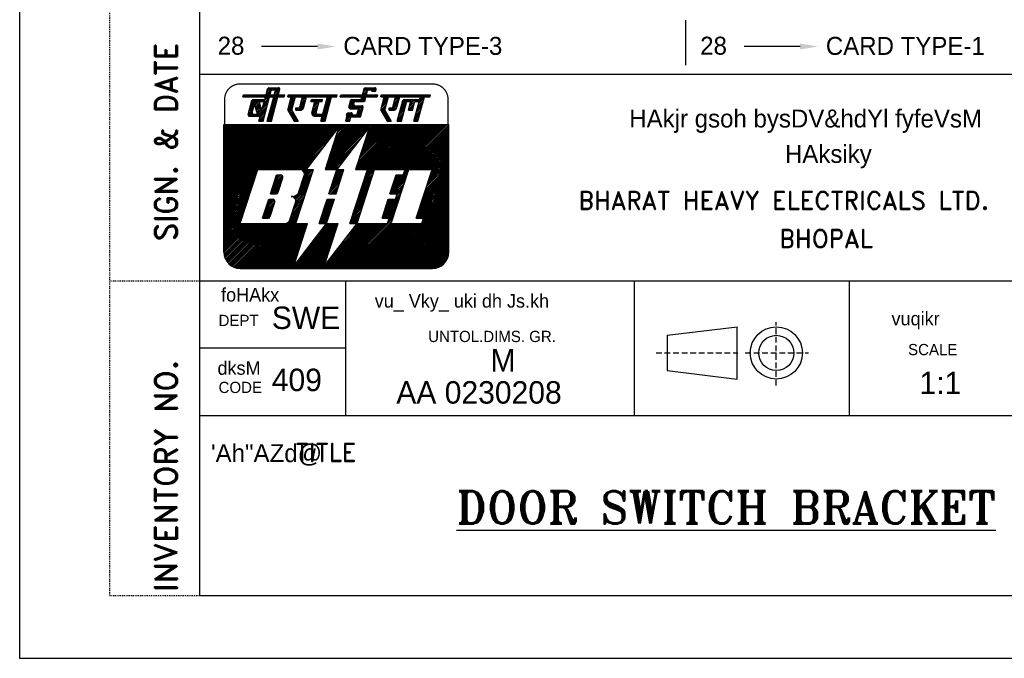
# Model space of a CAD drawing. Extents: x -5598 to -5388, y -1 to 296.
# Tile 1 of 4: x -5598 to -5489, y -1 to 70. Entities that reach past the tile are written whole.
import ezdxf
from ezdxf.enums import TextEntityAlignment as Align

# ---------------------------------------------------------------- set-up
doc = ezdxf.new("R2010")
doc.units = 0
doc.header["$LTSCALE"] = 0.1
doc.linetypes.add('DASHED', pattern=[0.75, 0.5, -0.25])
doc.linetypes.add('HIDDEN', pattern=[9.525, 6.35, -3.175])
doc.layers.get('0').update_dxf_attribs({"linetype": 'CONTINUOUS'})
doc.layers.add('6', color=2, linetype='CONTINUOUS')
doc.layers.add('TEXT', color=3, linetype='CONTINUOUS')
doc.styles.add('HINDI', font='hindi')
doc.styles.add('ROMAND', font='romand')
doc.styles.add('ROMANT', font='romant.shx')

# ---------------------------------------------------------------- blocks, each defined once
blk = doc.blocks.new('*X17')
at = {"color": 0}
for p, q in [((31.56, 28.02), (32.19, 28.65)), ((31.62, 28.26), (32.25, 28.89)), ((31.69, 28.51), (32.28, 29.1)), ((31.75, 28.75), (32.11, 29.1)), ((31.82, 28.99), (31.93, 29.1)), ((31.23, 26.81), (31.86, 27.44)), ((31.3, 27.06), (31.93, 27.68)), ((31.36, 27.3), (31.99, 27.93)), ((31.43, 27.54), (32.06, 28.17)), ((31.49, 27.78), (32.12, 28.41)), ((31.16, 26.39), (31.73, 26.96)), ((31.17, 26.57), (31.8, 27.2)), ((31.34, 26.39), (31.67, 26.72)), ((31.52, 26.39), (31.6, 26.48))]:
    blk.add_line(p, q, dxfattribs=at)
blk = doc.blocks.new('*X16')
at = {"color": 0}
for p, q in [((29.69, 27.92), (30.56, 28.79)), ((29.76, 28.17), (30.38, 28.79)), ((29.82, 28.41), (30.2, 28.79)), ((29.89, 28.65), (30.03, 28.79)), ((30.5, 28.56), (30.73, 28.79)), ((30.62, 27.97), (31.44, 28.79)), ((30.66, 28.54), (30.91, 28.79)), ((30.69, 28.21), (31.14, 28.67)), ((30.73, 28.44), (31.07, 28.77)), ((31.15, 28.67), (31.26, 28.79)), ((31.39, 28.56), (31.62, 28.79)), ((31.57, 28.56), (31.75, 28.75)), ((29.43, 26.96), (30.06, 27.59)), ((29.5, 27.2), (30.13, 27.83)), ((29.56, 27.44), (30.19, 28.07)), ((29.63, 27.68), (30.26, 28.31)), ((30.56, 27.73), (31.19, 28.36)), ((30.63, 27.62), (31.12, 28.12)), ((30.8, 27.62), (31.06, 27.88)), ((30.98, 27.62), (30.99, 27.64)), ((29.3, 26.47), (29.93, 27.1)), ((29.37, 26.72), (30, 27.34)), ((29.4, 26.39), (29.87, 26.86)), ((29.57, 26.39), (29.8, 26.62))]:
    blk.add_line(p, q, dxfattribs=at)
blk = doc.blocks.new('*X15')
at = {"color": 0}
for p, q in [((27.5, 27.86), (28.13, 28.49)), ((27.57, 28.1), (28.2, 28.73)), ((27.63, 28.34), (28.26, 28.97)), ((27.7, 28.58), (28.22, 29.1)), ((27.76, 28.82), (28.04, 29.1)), ((27.83, 29.06), (27.86, 29.1)), ((28.5, 27.62), (29.39, 28.5)), ((28.82, 28.12), (29.45, 28.74)), ((28.89, 28.36), (29.52, 28.99)), ((28.95, 28.6), (29.45, 29.1)), ((29.02, 28.84), (29.28, 29.1)), ((29.08, 29.08), (29.1, 29.1)), ((27.44, 27.62), (28.07, 28.24)), ((27.51, 27.51), (28, 28)), ((27.57, 27.39), (27.94, 27.76)), ((27.64, 27.28), (27.93, 27.57)), ((27.7, 27.17), (27.99, 27.46)), ((28.36, 27.65), (28.56, 27.85)), ((28.36, 27.83), (28.38, 27.85)), ((28.68, 27.62), (29.32, 28.26)), ((28.86, 27.62), (29.26, 28.02)), ((29.08, 27.67), (29.17, 27.76)), ((27.76, 27.06), (28.06, 27.35)), ((27.83, 26.95), (28.12, 27.24)), ((27.89, 26.83), (28.19, 27.13)), ((27.96, 26.72), (28.25, 27.01)), ((28.02, 26.61), (28.32, 26.9)), ((28.09, 26.5), (28.38, 26.79)), ((28.16, 26.39), (28.44, 26.68)), ((28.33, 26.39), (28.51, 26.56)), ((28.51, 26.39), (28.57, 26.45))]:
    blk.add_line(p, q, dxfattribs=at)
blk = doc.blocks.new('*X14')
at = {"color": 0}
for p, q in [((27.48, 29.25), (27.56, 29.33)), ((27.51, 29.1), (27.74, 29.33)), ((27.69, 29.1), (27.92, 29.33)), ((27.86, 29.1), (28.09, 29.33)), ((28.04, 29.1), (28.27, 29.33)), ((28.22, 29.1), (28.45, 29.33)), ((28.39, 29.1), (28.62, 29.33)), ((28.57, 29.1), (28.8, 29.33)), ((28.75, 29.1), (28.98, 29.33)), ((28.92, 29.1), (29.15, 29.33)), ((29.1, 29.1), (29.33, 29.33)), ((29.28, 29.1), (29.51, 29.33)), ((29.45, 29.1), (29.68, 29.33)), ((29.63, 29.1), (29.86, 29.33)), ((29.81, 29.1), (30.04, 29.33)), ((29.98, 29.1), (30.21, 29.33)), ((30.16, 29.1), (30.39, 29.33)), ((30.34, 29.1), (30.57, 29.33)), ((30.51, 29.1), (30.74, 29.33)), ((30.69, 29.1), (30.92, 29.33)), ((30.87, 29.1), (31.1, 29.33)), ((31.04, 29.1), (31.27, 29.33)), ((31.22, 29.1), (31.45, 29.33)), ((31.4, 29.1), (31.63, 29.33)), ((31.57, 29.1), (31.8, 29.33)), ((31.75, 29.1), (31.98, 29.33)), ((31.93, 29.1), (32.16, 29.33)), ((32.11, 29.1), (32.34, 29.33)), ((32.28, 29.1), (32.51, 29.33)), ((32.46, 29.1), (32.69, 29.33)), ((32.64, 29.1), (32.87, 29.33)), ((32.81, 29.1), (32.93, 29.22))]:
    blk.add_line(p, q, dxfattribs=at)
blk = doc.blocks.new('*X13')
at = {"color": 0}
for p, q in [((23.88, 27.95), (24.72, 28.79)), ((23.95, 28.19), (24.55, 28.79)), ((24.01, 28.43), (24.37, 28.79)), ((24.08, 28.67), (24.19, 28.79)), ((24.67, 28.56), (24.9, 28.79)), ((24.85, 28.56), (25.08, 28.79)), ((25.02, 28.56), (25.56, 29.1)), ((25.2, 28.56), (25.74, 29.1)), ((25.32, 29.03), (25.39, 29.1)), ((25.38, 28.56), (25.76, 28.94)), ((25.56, 28.56), (25.69, 28.7)), ((23.92, 27.81), (24.44, 28.33)), ((24.06, 27.77), (24.45, 28.17)), ((24.23, 27.77), (24.56, 28.1)), ((24.41, 27.77), (24.74, 28.1)), ((24.55, 26.85), (25.43, 27.73)), ((24.59, 27.77), (24.92, 28.1)), ((24.73, 26.85), (25.37, 27.49)), ((24.76, 27.77), (25.09, 28.1)), ((24.87, 27.34), (25.49, 27.96)), ((24.9, 27.72), (25.27, 28.1)), ((24.93, 27.59), (25.42, 28.07)), ((23.63, 26.99), (23.95, 27.31)), ((23.69, 27.23), (23.76, 27.29)), ((23.7, 26.88), (24.13, 27.31)), ((23.84, 26.85), (24.26, 27.26)), ((24.02, 26.85), (24.29, 27.12)), ((24.2, 26.85), (24.43, 27.08)), ((24.38, 26.85), (24.61, 27.08)), ((24.91, 26.85), (25.3, 27.25)), ((25.08, 26.85), (25.24, 27.01))]:
    blk.add_line(p, q, dxfattribs=at)
blk = doc.blocks.new('*X12')
at = {"color": 0}
for p, q in [((22.95, 29.14), (23.14, 29.33)), ((23.09, 29.1), (23.32, 29.33)), ((23.27, 29.1), (23.5, 29.33)), ((23.44, 29.1), (23.67, 29.33)), ((23.62, 29.1), (23.85, 29.33)), ((23.8, 29.1), (24.03, 29.33)), ((23.97, 29.1), (24.2, 29.33)), ((24.15, 29.1), (24.38, 29.33)), ((24.33, 29.1), (24.56, 29.33)), ((24.5, 29.1), (24.73, 29.33)), ((24.68, 29.1), (24.91, 29.33)), ((24.86, 29.1), (25.09, 29.33)), ((25.03, 29.1), (25.26, 29.33)), ((25.21, 29.1), (25.44, 29.33)), ((25.39, 29.1), (25.62, 29.33)), ((25.56, 29.1), (25.79, 29.33)), ((25.74, 29.1), (25.97, 29.33)), ((25.92, 29.1), (26.15, 29.33)), ((26.09, 29.1), (26.32, 29.33)), ((26.27, 29.1), (26.5, 29.33)), ((26.45, 29.1), (26.68, 29.33)), ((26.63, 29.1), (26.86, 29.33)), ((26.8, 29.1), (27.03, 29.33)), ((26.98, 29.1), (27.08, 29.2))]:
    blk.add_line(p, q, dxfattribs=at)
blk = doc.blocks.new('*X11')
at = {"color": 0}
for p, q in [((25.44, 29.33), (26.21, 30.1)), ((25.45, 29.52), (26.03, 30.1)), ((25.52, 29.76), (25.86, 30.1)), ((25.58, 30), (25.67, 30.09)), ((25.62, 29.33), (25.95, 29.66)), ((26.16, 29.87), (26.39, 30.1)), ((26.33, 29.87), (26.56, 30.1)), ((26.44, 29.8), (26.74, 30.1)), ((26.54, 29.72), (26.89, 30.07)), ((26.71, 29.72), (26.94, 29.95)), ((25.79, 29.33), (25.89, 29.42))]:
    blk.add_line(p, q, dxfattribs=at)
blk = doc.blocks.new('*X10')
at = {"color": 0}
for p, q in [((23.56, 26.39), (24.02, 26.85)), ((23.6, 26.61), (23.84, 26.85)), ((23.67, 26.85), (23.7, 26.88)), ((23.74, 26.39), (24.1, 26.75)), ((23.92, 26.39), (24.04, 26.51))]:
    blk.add_line(p, q, dxfattribs=at)
blk = doc.blocks.new('*X9')
at = {"color": 0}
for p, q in [((17.09, 29.11), (17.31, 29.33)), ((17.26, 29.1), (17.49, 29.33)), ((17.43, 29.1), (17.66, 29.33)), ((17.61, 29.1), (17.84, 29.33)), ((17.79, 29.1), (18.02, 29.33)), ((17.96, 29.1), (18.19, 29.33)), ((18.14, 29.1), (18.37, 29.33)), ((18.32, 29.1), (18.55, 29.33)), ((18.49, 29.1), (18.72, 29.33)), ((18.67, 29.1), (18.9, 29.33)), ((18.85, 29.1), (19.08, 29.33)), ((19.02, 29.1), (19.25, 29.33)), ((19.2, 29.1), (19.43, 29.33)), ((19.38, 29.1), (19.61, 29.33)), ((19.55, 29.1), (19.78, 29.33)), ((19.7, 28.71), (19.77, 28.79)), ((19.72, 28.56), (19.95, 28.79)), ((19.73, 29.1), (19.96, 29.33)), ((19.9, 28.56), (20.13, 28.79)), ((19.91, 29.1), (20.14, 29.33)), ((20.07, 28.56), (20.3, 28.79)), ((20.08, 29.1), (20.31, 29.33)), ((20.25, 28.56), (20.48, 28.79)), ((20.26, 29.1), (20.49, 29.33)), ((20.43, 28.56), (20.66, 28.79)), ((20.44, 29.1), (20.67, 29.33)), ((20.61, 29.1), (20.84, 29.33)), ((20.61, 28.56), (20.84, 28.79)), ((20.78, 28.56), (20.95, 28.73)), ((20.79, 29.1), (21.02, 29.33)), ((20.97, 29.1), (21.2, 29.33)), ((21.15, 29.1), (21.38, 29.33)), ((21.32, 29.1), (21.55, 29.33)), ((21.5, 29.1), (21.73, 29.33)), ((21.68, 29.1), (21.91, 29.33)), ((21.85, 29.1), (22.08, 29.33)), ((22.03, 29.1), (22.26, 29.33)), ((22.21, 29.1), (22.44, 29.33)), ((22.38, 29.1), (22.61, 29.33))]:
    blk.add_line(p, q, dxfattribs=at)
blk = doc.blocks.new('*X8')
at = {"color": 0}
for p, q in [((17.18, 27.97), (17.81, 28.59)), ((17.25, 28.21), (17.88, 28.84)), ((17.31, 28.45), (17.94, 29.08)), ((17.38, 28.69), (17.79, 29.1)), ((17.44, 28.93), (17.61, 29.1)), ((18.44, 27.98), (19.07, 28.61)), ((18.5, 28.22), (19.13, 28.85)), ((18.57, 28.47), (19.2, 29.09)), ((18.63, 28.71), (19.02, 29.1)), ((18.7, 28.95), (18.85, 29.1)), ((19.94, 27.89), (20.57, 28.52)), ((20, 28.13), (20.43, 28.56)), ((20.07, 28.38), (20.25, 28.56)), ((21.19, 27.91), (21.82, 28.54)), ((21.26, 28.15), (21.89, 28.78)), ((21.32, 28.39), (21.95, 29.02)), ((21.39, 28.63), (21.85, 29.1)), ((21.45, 28.88), (21.68, 29.1)), ((17.12, 27.72), (17.75, 28.35)), ((17.13, 27.56), (17.68, 28.11)), ((17.19, 27.44), (17.62, 27.87)), ((17.26, 27.33), (17.55, 27.63)), ((17.32, 27.22), (17.61, 27.51)), ((17.39, 27.11), (17.68, 27.4)), ((18.01, 27.73), (18.13, 27.85)), ((18.07, 27.62), (18.31, 27.85)), ((18.25, 27.62), (19, 28.37)), ((18.43, 27.62), (18.94, 28.13)), ((18.61, 27.62), (18.87, 27.89)), ((19.77, 27.2), (20.37, 27.8)), ((19.81, 27.41), (20.44, 28.04)), ((19.82, 27.07), (20.31, 27.56)), ((19.87, 27.65), (20.5, 28.28)), ((20.92, 26.93), (21.56, 27.57)), ((21, 27.19), (21.63, 27.81)), ((21.06, 27.43), (21.69, 28.06)), ((21.13, 27.67), (21.76, 28.3)), ((17.45, 27), (17.74, 27.29)), ((17.51, 26.88), (17.81, 27.18)), ((17.58, 26.77), (17.87, 27.06)), ((17.64, 26.66), (17.94, 26.95)), ((17.71, 26.55), (18, 26.84)), ((17.77, 26.44), (18.07, 26.73)), ((17.9, 26.39), (18.13, 26.62)), ((18.08, 26.39), (18.19, 26.5)), ((18.26, 26.39), (18.26, 26.39)), ((19.91, 26.98), (20.25, 27.32)), ((20.04, 26.93), (20.3, 27.19)), ((20.21, 26.93), (20.44, 27.16)), ((20.39, 26.93), (20.62, 27.16)), ((20.57, 26.93), (20.8, 27.16)), ((20.74, 26.93), (20.97, 27.16)), ((20.8, 26.46), (21.43, 27.09)), ((20.87, 26.7), (21.5, 27.33)), ((20.91, 26.39), (21.37, 26.85)), ((21.09, 26.39), (21.3, 26.61))]:
    blk.add_line(p, q, dxfattribs=at)
blk = doc.blocks.new('*X7')
at = {"color": 0}
for p, q in [((13.41, 28.26), (13.71, 28.56)), ((13.45, 28.12), (13.89, 28.56)), ((13.46, 28.49), (13.51, 28.54)), ((13.49, 27.98), (13.95, 28.44)), ((13.53, 27.85), (13.98, 28.3)), ((13.57, 27.71), (14.01, 28.16)), ((13.6, 27.57), (14.05, 28.02)), ((13.64, 27.43), (14.08, 27.87)), ((13.68, 27.29), (14.12, 27.73)), ((13.72, 27.16), (14.15, 27.59)), ((13.9, 27.16), (14.17, 27.43)), ((14.08, 27.16), (14.1, 27.18))]:
    blk.add_line(p, q, dxfattribs=at)
blk = doc.blocks.new('*X6')
at = {"color": 0}
for p, q in [((12.91, 27.94), (13.46, 28.49)), ((12.97, 28.18), (13.59, 28.79)), ((13.04, 28.42), (13.41, 28.79)), ((13.1, 28.66), (13.23, 28.79)), ((13.51, 28.54), (13.76, 28.79)), ((13.71, 28.56), (13.94, 28.79)), ((13.89, 28.56), (14.12, 28.79)), ((14.06, 28.56), (14.29, 28.79)), ((14.24, 28.56), (14.47, 28.79)), ((14.42, 28.56), (14.49, 28.63)), ((12.7, 27.02), (13.19, 27.51)), ((12.72, 27.21), (13.26, 27.76)), ((12.78, 27.45), (13.32, 28)), ((12.84, 27.69), (13.39, 28.24)), ((12.79, 26.94), (13.15, 27.29)), ((12.96, 26.93), (13.22, 27.18)), ((13.14, 26.93), (13.37, 27.16)), ((13.32, 26.93), (13.55, 27.16)), ((13.49, 26.93), (13.72, 27.16)), ((13.67, 26.93), (13.9, 27.16)), ((13.85, 26.93), (14.08, 27.16)), ((14.03, 26.93), (14.04, 26.94))]:
    blk.add_line(p, q, dxfattribs=at)
blk = doc.blocks.new('*X5')
at = {"color": 0}
for p, q in [((12.13, 29.1), (12.36, 29.33)), ((12.15, 29.3), (12.18, 29.33)), ((12.31, 29.1), (12.54, 29.33)), ((12.48, 29.1), (12.71, 29.33)), ((12.66, 29.1), (12.89, 29.33)), ((12.84, 29.1), (13.07, 29.33)), ((13.01, 29.1), (13.24, 29.33)), ((13.19, 29.1), (13.42, 29.33)), ((13.37, 29.1), (13.6, 29.33)), ((13.54, 29.1), (13.77, 29.33)), ((13.72, 29.1), (13.95, 29.33)), ((13.9, 29.1), (14.13, 29.33)), ((14.07, 29.1), (14.3, 29.33)), ((14.25, 29.1), (14.48, 29.33)), ((14.43, 29.1), (14.66, 29.33)), ((14.6, 29.1), (14.83, 29.33)), ((14.78, 29.1), (15.01, 29.33)), ((14.96, 29.1), (15.19, 29.33)), ((15.13, 29.1), (15.36, 29.33)), ((15.31, 29.1), (15.54, 29.33)), ((15.49, 29.1), (15.72, 29.33)), ((15.66, 29.1), (15.89, 29.33)), ((15.84, 29.1), (16.07, 29.33)), ((16.02, 29.1), (16.25, 29.33)), ((16.2, 29.1), (16.43, 29.33)), ((16.37, 29.1), (16.6, 29.33)), ((16.55, 29.1), (16.76, 29.31))]:
    blk.add_line(p, q, dxfattribs=at)
blk = doc.blocks.new('*X4')
at = {"color": 0}
for p, q in [((14.69, 29.36), (15.43, 30.1)), ((14.75, 29.6), (15.25, 30.1)), ((14.81, 29.84), (15.07, 30.1)), ((14.83, 29.33), (15.25, 29.74)), ((15.37, 29.87), (15.6, 30.1)), ((15.55, 29.87), (15.78, 30.1)), ((15.62, 29.41), (16.21, 30)), ((15.67, 29.81), (15.96, 30.1)), ((15.68, 29.65), (16.12, 30.09)), ((15.72, 29.33), (16.18, 29.79)), ((15.01, 29.33), (15.18, 29.5)), ((15.89, 29.33), (16.12, 29.55))]:
    blk.add_line(p, q, dxfattribs=at)
blk = doc.blocks.new('*X3')
at = {"color": 0}
for p, q in [((14.3, 27.91), (14.93, 28.54)), ((14.36, 28.15), (14.99, 28.78)), ((14.43, 28.39), (15.05, 29.02)), ((14.49, 28.63), (14.96, 29.1)), ((14.56, 28.87), (14.78, 29.1)), ((15.23, 27.96), (15.86, 28.59)), ((15.29, 28.2), (15.92, 28.83)), ((15.36, 28.44), (15.99, 29.07)), ((15.42, 28.68), (15.84, 29.1)), ((15.49, 28.92), (15.66, 29.1)), ((14.04, 26.94), (14.67, 27.57)), ((14.1, 27.18), (14.73, 27.81)), ((14.17, 27.43), (14.8, 28.05)), ((14.23, 27.67), (14.86, 28.3)), ((14.97, 26.99), (15.6, 27.62)), ((15.04, 27.23), (15.66, 27.86)), ((15.1, 27.48), (15.73, 28.1)), ((15.17, 27.72), (15.79, 28.34)), ((13.91, 26.46), (14.54, 27.09)), ((13.97, 26.7), (14.6, 27.33)), ((14.02, 26.39), (14.47, 26.85)), ((14.19, 26.39), (14.41, 26.61)), ((14.84, 26.51), (15.47, 27.14)), ((14.9, 26.39), (15.41, 26.9)), ((14.91, 26.75), (15.54, 27.38)), ((15.08, 26.39), (15.34, 26.65)), ((15.25, 26.39), (15.28, 26.41))]:
    blk.add_line(p, q, dxfattribs=at)
blk = doc.blocks.new('*X2')
at = {"color": 0}
for p, q in [((10, 17.42), (18.58, 26)), ((10, 17.6), (18.4, 26)), ((10, 17.78), (18.22, 26)), ((10, 17.95), (18.05, 26)), ((10, 18.13), (17.87, 26)), ((10, 18.31), (17.69, 26)), ((10, 18.49), (17.51, 26)), ((10, 18.66), (17.34, 26)), ((10, 18.84), (17.16, 26)), ((10, 19.02), (16.98, 26)), ((10, 19.19), (16.81, 26)), ((10, 19.37), (16.63, 26)), ((10, 19.55), (16.45, 26)), ((10, 19.72), (16.28, 26)), ((10, 19.9), (16.1, 26)), ((10, 20.08), (15.92, 26)), ((10, 20.25), (15.75, 26)), ((10, 20.43), (15.57, 26)), ((10, 20.61), (15.39, 26)), ((10, 20.78), (15.22, 26)), ((10, 20.96), (15.04, 26)), ((10, 21.14), (14.86, 26)), ((10, 21.31), (14.69, 26)), ((10, 21.49), (14.51, 26)), ((10, 21.67), (14.33, 26)), ((10, 21.84), (14.16, 26)), ((10, 22.02), (13.98, 26)), ((10, 22.2), (13.8, 26)), ((10, 22.37), (13.63, 26)), ((10, 22.55), (13.45, 26)), ((10, 22.73), (13.27, 26)), ((10, 22.9), (13.1, 26)), ((10, 23.08), (12.92, 26)), ((10, 23.26), (12.74, 26)), ((10, 23.44), (12.56, 26)), ((10, 23.61), (12.39, 26)), ((10, 23.79), (12.21, 26)), ((10, 23.97), (12.03, 26)), ((10, 24.14), (11.86, 26)), ((10, 24.32), (11.68, 26)), ((10, 24.5), (11.5, 26)), ((10, 24.67), (11.33, 26)), ((10, 24.85), (11.15, 26)), ((10, 25.03), (10.97, 26)), ((10, 25.2), (10.8, 26)), ((10, 25.38), (10.62, 26)), ((10, 25.56), (10.44, 26)), ((10, 25.73), (10.27, 26)), ((10, 25.91), (10.09, 26)), ((13.75, 21), (18.75, 26)), ((13.93, 21), (18.93, 26)), ((14.11, 21), (19.11, 26)), ((14.28, 21), (19.28, 26)), ((14.46, 21), (19.46, 26)), ((14.64, 21), (19.64, 26)), ((14.81, 21), (19.81, 26)), ((14.99, 21), (19.99, 26)), ((15.17, 21), (20.17, 26)), ((15.34, 21), (20.34, 26)), ((15.52, 21), (20.52, 26)), ((15.7, 21), (20.7, 26)), ((15.87, 21), (20.87, 26)), ((16.05, 21), (21.05, 26)), ((16.23, 21), (21.23, 26)), ((16.4, 21), (21.4, 26)), ((16.58, 21), (21.58, 26)), ((16.76, 21), (21.76, 26)), ((16.93, 21), (21.93, 26)), ((17.11, 21), (22.11, 26)), ((17.29, 21), (22.29, 26)), ((17.46, 21), (22.46, 26)), ((17.64, 21), (22.64, 26)), ((17.82, 21), (22.82, 26)), ((17.99, 21), (22.99, 26)), ((18.17, 21), (22.37, 25.2)), ((21.28, 21.11), (26.18, 26)), ((21.35, 21), (26.35, 26)), ((21.37, 21.37), (26, 26)), ((21.45, 21.63), (25.82, 26)), ((21.53, 21), (25.9, 25.37)), ((21.54, 21.89), (25.65, 26)), ((21.62, 22.16), (25.47, 26)), ((21.71, 22.42), (25.29, 26)), ((21.8, 22.68), (25.12, 26)), ((21.88, 22.94), (24.94, 26)), ((21.97, 23.2), (24.76, 26)), ((22.05, 23.46), (24.59, 26)), ((22.14, 23.73), (24.41, 26)), ((22.22, 23.99), (24.23, 26)), ((22.31, 24.25), (24.06, 26)), ((22.39, 24.51), (23.88, 26)), ((22.48, 24.77), (23.7, 26)), ((22.56, 25.04), (23.53, 26)), ((22.65, 25.3), (23.35, 26)), ((22.73, 25.56), (23.17, 26)), ((24.7, 21.17), (29.54, 26)), ((24.71, 21), (29.71, 26)), ((24.79, 21.43), (29.36, 26)), ((24.87, 21.69), (29.18, 26)), ((24.89, 21), (29.89, 26)), ((24.96, 21.95), (29.01, 26)), ((25.04, 22.22), (28.83, 26)), ((25.07, 21), (30.07, 26)), ((25.13, 22.48), (28.65, 26)), ((25.21, 22.74), (28.47, 26)), ((25.24, 21), (30.24, 26)), ((25.3, 23), (28.3, 26)), ((25.39, 23.26), (28.12, 26)), ((25.42, 21), (30.42, 26)), ((25.47, 23.53), (27.94, 26)), ((25.56, 23.79), (27.77, 26)), ((25.6, 21), (30.6, 26)), ((25.61, 19.95), (31.66, 26)), ((25.64, 24.05), (27.59, 26)), ((25.69, 20.21), (31.48, 26)), ((25.73, 24.31), (27.41, 26)), ((25.77, 21), (30.77, 26)), ((25.78, 20.48), (31.3, 26)), ((25.81, 24.57), (27.24, 26)), ((25.86, 20.74), (31.13, 26)), ((25.9, 24.83), (27.06, 26)), ((25.95, 21), (30.95, 26)), ((25.98, 25.1), (26.88, 26)), ((26.07, 25.36), (26.71, 26)), ((26.15, 25.62), (26.53, 26)), ((26.83, 21), (31.83, 26)), ((27.01, 21), (32.01, 26)), ((27.19, 21), (32.19, 26)), ((27.36, 21), (32.36, 26)), ((27.54, 21), (32.54, 26)), ((27.72, 21), (32.72, 26)), ((27.89, 21), (32.89, 26)), ((28.07, 21), (33.07, 26)), ((28.25, 21), (33.25, 26)), ((28.42, 21), (33.42, 26)), ((28.6, 21), (33.6, 26)), ((28.78, 21), (33.78, 26)), ((28.95, 21), (33.95, 26)), ((29.13, 21), (34.13, 26)), ((29.31, 21), (34.31, 26)), ((29.49, 21), (34.49, 26)), ((29.66, 21), (34.66, 26)), ((29.84, 21), (34.84, 26)), ((29.96, 20.41), (35, 25.45)), ((30.02, 21), (35, 25.98)), ((30.04, 20.67), (35, 25.63)), ((30.13, 20.94), (35, 25.81)), ((30.72, 21), (35, 25.28)), ((18.35, 21), (21.79, 24.44)), ((21.71, 21), (25.32, 24.62)), ((30.9, 21), (35, 25.1)), ((31.08, 21), (35, 24.92)), ((31.25, 21), (35, 24.75)), ((31.43, 21), (35, 24.57)), ((31.61, 21), (35, 24.39)), ((31.78, 21), (35, 24.22)), ((18.52, 21), (21.21, 23.68)), ((21.88, 21), (24.74, 23.86)), ((22.06, 21), (24.16, 23.1)), ((31.96, 21), (35, 24.04)), ((32.14, 21), (35, 23.86)), ((32.31, 21), (35, 23.69)), ((32.49, 21), (35, 23.51)), ((32.67, 21), (35, 23.33)), ((32.84, 21), (35, 23.16)), ((18.66, 20.96), (20.62, 22.92)), ((18.77, 20.89), (20.04, 22.16)), ((22.24, 21), (23.58, 22.34)), ((32.7, 19.62), (35, 21.92)), ((32.79, 19.88), (35, 22.1)), ((32.87, 20.14), (35, 22.27)), ((32.96, 20.41), (35, 22.45)), ((33.02, 21), (35, 22.98)), ((33.04, 20.67), (35, 22.63)), ((33.13, 20.93), (35, 22.8)), ((10, 17.25), (13.75, 21)), ((18.77, 19.83), (19.94, 21)), ((18.85, 20.09), (19.76, 21)), ((18.86, 20.8), (19.46, 21.4)), ((18.92, 20.69), (19.23, 21)), ((18.94, 20.35), (19.59, 21)), ((18.96, 20.55), (19.41, 21)), ((22.1, 19.63), (23.29, 20.81)), ((22.19, 19.89), (23.3, 21)), ((22.27, 20.15), (23.12, 21)), ((22.36, 20.41), (22.94, 21)), ((22.41, 21), (22.99, 21.58)), ((22.44, 20.68), (22.77, 21)), ((22.53, 20.94), (22.59, 21)), ((25.52, 19.69), (26.71, 20.88)), ((32.19, 18.05), (35, 20.86)), ((32.28, 18.31), (35, 21.03)), ((32.36, 18.57), (35, 21.21)), ((32.45, 18.83), (35, 21.39)), ((32.53, 19.1), (35, 21.56)), ((32.62, 19.36), (35, 21.74)), ((10, 17.07), (13.66, 20.73)), ((10, 16.89), (13.58, 20.47)), ((10, 16.72), (13.49, 20.21)), ((10, 16.54), (13.41, 19.95)), ((18.43, 18.78), (19.61, 19.97)), ((18.51, 19.04), (19.7, 20.23)), ((18.6, 19.31), (19.78, 20.49)), ((18.68, 19.57), (19.87, 20.75)), ((21.76, 18.58), (22.95, 19.77)), ((21.85, 18.84), (23.03, 20.03)), ((21.93, 19.11), (23.12, 20.29)), ((22.02, 19.37), (23.2, 20.55)), ((25.18, 18.64), (26.37, 19.83)), ((25.27, 18.9), (26.45, 20.09)), ((25.35, 19.17), (26.54, 20.35)), ((25.44, 19.43), (26.62, 20.61)), ((28.52, 18.44), (30.3, 20.22)), ((28.55, 18.3), (30.21, 19.96)), ((28.6, 18.7), (30.38, 20.48)), ((28.69, 18.97), (30.47, 20.74)), ((28.77, 19.23), (29.95, 20.4)), ((28.86, 19.49), (29.77, 20.4)), ((28.94, 19.75), (29.59, 20.4)), ((29.03, 20.01), (29.42, 20.4)), ((29.11, 20.28), (29.24, 20.4)), ((31.68, 16.48), (35, 19.8)), ((31.77, 16.74), (35, 19.97)), ((31.85, 17), (35, 20.15)), ((31.94, 17.26), (35, 20.33)), ((32.02, 17.52), (35, 20.5)), ((32.11, 17.79), (35, 20.68)), ((10, 16.36), (13.32, 19.69)), ((10, 16.19), (13.24, 19.42)), ((10, 16.01), (13.15, 19.16)), ((10, 15.83), (13.07, 18.9)), ((10, 15.66), (12.98, 18.64)), ((17.85, 17.85), (19.44, 19.44)), ((17.92, 17.75), (19.36, 19.18)), ((17.97, 17.62), (19.27, 18.92)), ((17.98, 17.45), (19.19, 18.66)), ((18.34, 18.52), (19.53, 19.71)), ((21.68, 18.32), (22.86, 19.51)), ((21.84, 18.3), (22.78, 19.24)), ((22.01, 18.3), (22.69, 18.98)), ((22.19, 18.3), (22.61, 18.72)), ((24.84, 17.6), (26.03, 18.78)), ((24.93, 17.86), (26.11, 19.04)), ((25.01, 18.12), (26.2, 19.3)), ((25.1, 18.38), (26.28, 19.57)), ((28.73, 18.3), (30.13, 19.7)), ((28.91, 18.3), (30.04, 19.43)), ((29.08, 18.3), (29.96, 19.17)), ((29.19, 18.06), (29.79, 18.65)), ((29.26, 18.3), (29.87, 18.91)), ((31.42, 15.69), (35, 19.27)), ((31.51, 15.95), (35, 19.44)), ((31.51, 15.6), (35, 19.09)), ((31.59, 16.22), (35, 19.62)), ((31.69, 15.6), (35, 18.91)), ((31.86, 15.6), (35, 18.74)), ((10, 15.48), (12.9, 18.38)), ((10, 15.3), (12.81, 18.12)), ((10, 15.13), (12.73, 17.85)), ((10, 14.95), (12.64, 17.59)), ((17.63, 17.98), (17.66, 18.01)), ((17.66, 16.43), (18.85, 17.61)), ((17.75, 17.93), (17.91, 18.09)), ((17.75, 16.69), (18.93, 17.87)), ((17.83, 16.95), (19.02, 18.13)), ((17.92, 17.21), (19.1, 18.4)), ((21.08, 16.49), (22.27, 17.67)), ((21.17, 16.75), (22.12, 17.7)), ((21.25, 17.01), (21.94, 17.7)), ((21.34, 17.27), (21.77, 17.7)), ((21.42, 17.53), (21.59, 17.7)), ((22.37, 18.3), (22.52, 18.46)), ((24.5, 16.55), (25.69, 17.73)), ((24.59, 16.81), (25.77, 17.99)), ((24.67, 17.07), (25.86, 18.26)), ((24.76, 17.33), (25.94, 18.52)), ((27.15, 10), (35, 17.85)), ((27.32, 10), (35, 17.68)), ((27.67, 15.82), (29.45, 17.6)), ((27.75, 16.09), (29.53, 17.86)), ((27.84, 16.35), (29.62, 18.12)), ((27.92, 16.61), (29.01, 17.7)), ((28.01, 16.87), (28.84, 17.7)), ((28.09, 17.13), (28.66, 17.7)), ((28.18, 17.39), (28.48, 17.7)), ((28.26, 17.66), (28.31, 17.7)), ((29.11, 17.79), (29.7, 18.39)), ((32.01, 15.04), (35, 18.03)), ((32.04, 15.6), (35, 18.56)), ((32.1, 15.31), (35, 18.21)), ((32.18, 15.57), (35, 18.38)), ((10, 14.77), (12.56, 17.33)), ((10, 14.6), (12.47, 17.07)), ((10, 14.42), (12.39, 16.81)), ((10, 14.24), (12.3, 16.54)), ((17.32, 15.38), (18.51, 16.56)), ((17.41, 15.64), (18.59, 16.83)), ((17.49, 15.9), (18.68, 17.09)), ((17.58, 16.16), (18.76, 17.35)), ((20.74, 15.44), (21.93, 16.62)), ((20.83, 15.7), (22.01, 16.89)), ((20.91, 15.96), (22.1, 17.15)), ((21, 16.23), (22.18, 17.41)), ((24.16, 15.5), (25.35, 16.69)), ((24.25, 15.76), (25.43, 16.95)), ((24.33, 16.02), (25.52, 17.21)), ((24.42, 16.29), (25.6, 17.47)), ((27.5, 10), (35, 17.5)), ((27.62, 15.6), (29.36, 17.34)), ((27.68, 10), (35, 17.32)), ((27.8, 15.6), (29.27, 17.08)), ((27.85, 10), (35, 17.15)), ((27.97, 15.6), (29.19, 16.82)), ((28.03, 10), (35, 16.97)), ((28.15, 15.6), (29.1, 16.55)), ((28.21, 10), (35, 16.79)), ((28.38, 10), (35, 16.62)), ((28.56, 10), (35, 16.44)), ((10, 14.07), (12.22, 16.28)), ((10, 13.89), (12.13, 16.02)), ((10, 13.71), (12.05, 15.76)), ((10, 13.54), (11.96, 15.5)), ((12.12, 10), (18.42, 16.3)), ((12.3, 10), (18.34, 16.04)), ((12.47, 10), (18.25, 15.78)), ((12.65, 10), (18.17, 15.52)), ((20.66, 15.18), (21.84, 16.36)), ((20.66, 15), (21.76, 16.1)), ((20.83, 15), (21.67, 15.84)), ((21.01, 15), (21.59, 15.58)), ((23.26, 10), (28.76, 15.51)), ((24.02, 15), (25.18, 16.16)), ((24.08, 15.24), (25.26, 16.42)), ((24.19, 15), (25.09, 15.9)), ((24.37, 15), (25.01, 15.64)), ((24.55, 15), (24.92, 15.38)), ((28.26, 15.18), (28.85, 15.77)), ((28.33, 15.6), (29.02, 16.29)), ((28.34, 15.44), (28.93, 16.03)), ((28.74, 10), (35, 16.26)), ((28.92, 10), (35, 16.08)), ((29.09, 10), (35, 15.91)), ((29.27, 10), (35, 15.73)), ((29.45, 10), (35, 15.55)), ((29.62, 10), (35, 15.38)), ((10, 13.36), (11.88, 15.24)), ((10, 11.77), (13.23, 15)), ((10, 11.94), (13.06, 15)), ((10, 12.12), (12.88, 15)), ((10, 12.3), (12.7, 15)), ((10, 12.47), (12.53, 15)), ((10, 12.65), (12.35, 15)), ((10, 12.83), (12.17, 15)), ((10, 13.01), (11.99, 15)), ((10, 13.18), (11.82, 15)), ((10.01, 11.6), (13.41, 15)), ((10.03, 11.45), (13.59, 15)), ((10.07, 11.31), (13.76, 15)), ((10.11, 11.17), (13.94, 15)), ((10.16, 11.05), (14.12, 15)), ((10.22, 10.93), (14.29, 15)), ((10.29, 10.82), (14.47, 15)), ((10.36, 10.72), (14.65, 15)), ((10.44, 10.62), (14.82, 15)), ((10.53, 10.53), (15, 15)), ((10.62, 10.44), (15.18, 15)), ((10.72, 10.36), (15.35, 15)), ((10.82, 10.29), (15.53, 15)), ((10.93, 10.22), (15.71, 15)), ((11.05, 10.16), (15.88, 15)), ((11.17, 10.11), (16.06, 15)), ((11.31, 10.07), (16.24, 15)), ((11.45, 10.03), (16.41, 15)), ((11.6, 10.01), (16.59, 15)), ((11.77, 10), (16.77, 15)), ((11.94, 10), (16.99, 15.04)), ((12.83, 10), (18.08, 15.25)), ((13.01, 10), (18.01, 15)), ((13.18, 10), (18.18, 15)), ((13.36, 10), (18.36, 15)), ((13.54, 10), (18.54, 15)), ((13.71, 10), (18.71, 15)), ((13.89, 10), (18.89, 15)), ((14.07, 10), (19.07, 15)), ((14.24, 10), (19.24, 15)), ((14.42, 10), (19.24, 14.82)), ((14.6, 10), (19.16, 14.56)), ((14.77, 10), (19.07, 14.3)), ((17.6, 10), (22.6, 15)), ((17.78, 10), (22.66, 14.88)), ((17.95, 10), (22.58, 14.62)), ((18.03, 10.6), (22.42, 15)), ((18.13, 10), (22.49, 14.36)), ((18.61, 11.36), (22.25, 15)), ((19.19, 12.12), (22.07, 15)), ((19.77, 12.88), (21.89, 15)), ((20.35, 13.64), (21.72, 15)), ((20.94, 14.4), (21.54, 15)), ((20.96, 10), (25.96, 15)), ((21.14, 10), (26.14, 15)), ((21.19, 15), (21.5, 15.32)), ((21.31, 10), (26.31, 15)), ((21.36, 15), (21.42, 15.05)), ((21.49, 10), (26.49, 15)), ((21.56, 10.78), (25.78, 15)), ((21.67, 10), (26.67, 15)), ((21.84, 10), (26.84, 15)), ((22.02, 10), (27.02, 15)), ((22.14, 11.54), (25.61, 15)), ((22.2, 10), (27.2, 15)), ((22.37, 10), (27.37, 15)), ((22.55, 10), (27.55, 15)), ((22.73, 12.3), (25.43, 15)), ((22.73, 10), (27.73, 15)), ((22.9, 10), (27.9, 15)), ((23.08, 10), (28.08, 15)), ((23.31, 13.06), (25.25, 15)), ((23.44, 10), (28.68, 15.24)), ((23.61, 10), (28.61, 15)), ((23.79, 10), (28.79, 15)), ((23.89, 13.81), (25.08, 15)), ((23.97, 10), (28.97, 15)), ((24.14, 10), (29.14, 15)), ((24.32, 10), (29.32, 15)), ((24.47, 14.57), (24.9, 15)), ((24.5, 10), (29.5, 15)), ((24.67, 10), (29.67, 15)), ((24.72, 15), (24.84, 15.11)), ((24.85, 10), (29.85, 15)), ((25.03, 10), (30.03, 15)), ((25.2, 10), (30.2, 15)), ((25.38, 10), (30.38, 15)), ((25.56, 10), (30.56, 15)), ((25.73, 10), (30.73, 15)), ((25.91, 10), (30.91, 15)), ((26.09, 10), (31.09, 15)), ((26.26, 10), (31.26, 15)), ((26.44, 10), (31.44, 15)), ((26.62, 10), (31.62, 15)), ((26.79, 10), (31.79, 15)), ((26.97, 10), (31.97, 15)), ((29.8, 10), (35, 15.2)), ((29.98, 10), (35, 15.02)), ((30.15, 10), (35, 14.85)), ((30.33, 10), (35, 14.67)), ((30.51, 10), (35, 14.49)), ((30.68, 10), (35, 14.32)), ((14.95, 10), (18.99, 14.04)), ((15.13, 10), (18.9, 13.78)), ((15.3, 10), (18.82, 13.51)), ((15.48, 10), (18.73, 13.25)), ((18.31, 10), (22.41, 14.1)), ((18.49, 10), (22.32, 13.84)), ((18.66, 10), (22.24, 13.57)), ((18.84, 10), (22.15, 13.31)), ((30.86, 10), (35, 14.14)), ((31.04, 10), (35, 13.96)), ((31.21, 10), (35, 13.79)), ((31.39, 10), (35, 13.61)), ((31.57, 10), (35, 13.43)), ((31.74, 10), (35, 13.26)), ((15.66, 10), (18.65, 12.99)), ((15.83, 10), (18.56, 12.73)), ((16.01, 10), (18.48, 12.47)), ((16.19, 10), (18.39, 12.2)), ((19.02, 10), (22.07, 13.05)), ((19.19, 10), (21.98, 12.79)), ((19.37, 10), (21.9, 12.53)), ((19.55, 10), (21.81, 12.27)), ((31.92, 10), (35, 13.08)), ((32.1, 10), (35, 12.9)), ((32.27, 10), (35, 12.73)), ((32.45, 10), (35, 12.55)), ((32.63, 10), (35, 12.37)), ((32.8, 10), (35, 12.2)), ((16.36, 10), (18.31, 11.94)), ((16.54, 10), (18.22, 11.68)), ((16.72, 10), (18.14, 11.42)), ((16.89, 10), (18.05, 11.16)), ((19.72, 10), (21.73, 12)), ((19.9, 10), (21.64, 11.74)), ((20.08, 10), (21.56, 11.48)), ((20.25, 10), (21.47, 11.22)), ((20.43, 10), (21.39, 10.96)), ((32.98, 10), (35, 12.02)), ((33.16, 10), (35, 11.84)), ((33.34, 10.01), (34.99, 11.66)), ((33.54, 10.03), (34.97, 11.46)), ((33.79, 10.1), (34.9, 11.21)), ((17.07, 10), (17.97, 10.9)), ((17.25, 10), (17.88, 10.63)), ((17.42, 10), (17.8, 10.37)), ((20.61, 10), (21.3, 10.69)), ((20.78, 10), (21.22, 10.43)), ((34.11, 10.25), (34.75, 10.89))]:
    blk.add_line(p, q, dxfattribs=at)
blk = doc.blocks.new('*X1')
at = {"color": 0}
for p, q in [((15.28, 18.64), (16.47, 19.83)), ((15.37, 18.9), (16.55, 20.09)), ((15.45, 19.17), (16.54, 20.25)), ((15.54, 19.43), (16.46, 20.35)), ((15.62, 19.69), (16.33, 20.4)), ((15.71, 19.95), (16.16, 20.4)), ((15.79, 20.21), (15.98, 20.4)), ((15.2, 18.38), (16.38, 19.57)), ((15.29, 18.3), (16.3, 19.3)), ((15.47, 18.3), (16.21, 19.04)), ((15.65, 18.3), (16.13, 18.78)), ((14.6, 16.55), (15.64, 17.59)), ((14.69, 16.81), (15.55, 17.67)), ((14.77, 17.07), (15.4, 17.7)), ((14.86, 17.33), (15.23, 17.7)), ((14.94, 17.59), (15.05, 17.7)), ((15.83, 18.3), (16.04, 18.52)), ((14.35, 15.76), (15.53, 16.95)), ((14.36, 15.6), (15.45, 16.68)), ((14.43, 16.02), (15.62, 17.21)), ((14.52, 16.29), (15.68, 17.45)), ((14.54, 15.6), (15.36, 16.42)), ((14.72, 15.6), (15.28, 16.16)), ((14.89, 15.6), (15.19, 15.9))]:
    blk.add_line(p, q, dxfattribs=at)
blk = doc.blocks.new('MONO1')
for p, q in [((7.18, 24.08), (7.35, 24.74)), ((7.5, 24.85), (8.57, 24.85)), ((7.64, 24.08), (7.75, 24.51)), ((7.9, 24.62), (8.05, 24.62)), ((8.1, 24.08), (8.19, 24.43)), ((8.56, 24.08), (8.71, 24.66)), ((17.9, 24.08), (18.08, 24.74)), ((18.22, 24.85), (19.29, 24.85)), ((18.36, 24.08), (18.48, 24.51)), ((18.62, 24.62), (18.87, 24.62)), ((18.93, 24.47), (18.94, 24.52)), ((18.93, 24.47), (19.39, 24.47)), ((19.39, 24.47), (19.44, 24.66)), ((4.6, 23.85), (4.66, 24.08)), ((4.6, 23.85), (7.12, 23.85)), ((4.66, 24.08), (7.18, 24.08)), ((5.19, 21.87), (5.61, 23.43)), ((5.65, 22.1), (5.9, 23.03)), ((5.75, 23.54), (7.03, 23.54)), ((5.9, 23.03), (5.95, 23.2)), ((6.22, 21.91), (5.9, 23.03)), ((6.09, 23.31), (6.42, 23.31)), ((6.42, 23.31), (6.97, 23.31)), ((6.42, 23.31), (6.68, 22.23)), ((6.68, 22.23), (6.97, 23.31)), ((6.85, 21.14), (7.58, 23.85)), ((6.97, 23.31), (7.03, 23.54)), ((7.03, 23.54), (7.12, 23.85)), ((7.12, 23.85), (7.58, 23.85)), ((7.18, 24.08), (7.64, 24.08)), ((7.31, 21.14), (8.04, 23.85)), ((7.58, 23.85), (8.04, 23.85)), ((7.64, 24.08), (8.1, 24.08)), ((7.77, 21.14), (8.5, 23.85)), ((8.04, 23.85), (8.5, 23.85)), ((8.1, 24.08), (8.56, 24.08)), ((8.5, 23.85), (9.2, 23.85)), ((8.56, 24.08), (9.26, 24.08)), ((9.2, 23.85), (9.26, 24.08)), ((9.59, 23.85), (9.65, 24.08)), ((9.59, 22.37), (9.99, 23.85)), ((9.59, 23.85), (9.99, 23.85)), ((9.65, 24.08), (15.11, 24.08)), ((9.99, 23.85), (10.45, 23.85)), ((10.05, 22.37), (10.45, 23.85)), ((10.45, 23.85), (11.24, 23.85)), ((10.93, 22.71), (11.24, 23.85)), ((11.24, 23.85), (11.7, 23.85)), ((11.36, 22.59), (11.7, 23.85)), ((11.7, 23.85), (14.01, 23.85)), ((12.16, 23.31), (12.22, 23.54)), ((12.16, 23.31), (12.62, 23.31)), ((12.22, 23.54), (13.47, 23.54)), ((12.28, 22.05), (12.62, 23.31)), ((12.62, 23.31), (13.08, 23.31)), ((12.75, 22.1), (13.08, 23.31)), ((13.08, 23.31), (13.41, 23.31)), ((13.29, 21.14), (14.01, 23.85)), ((13.41, 23.31), (13.47, 23.54)), ((13.75, 21.14), (14.47, 23.85)), ((14.01, 23.85), (14.47, 23.85)), ((14.47, 23.85), (15.05, 23.85)), ((15.05, 23.85), (15.11, 24.08)), ((15.44, 23.85), (15.5, 24.08)), ((15.44, 23.85), (17.84, 23.85)), ((15.5, 24.08), (17.9, 24.08)), ((16.38, 22.71), (16.58, 23.43)), ((16.72, 23.54), (17.64, 23.54)), ((16.93, 23.04), (16.98, 23.2)), ((17.12, 23.31), (18.04, 23.31)), ((17.79, 23.65), (17.84, 23.85)), ((17.84, 23.85), (18.3, 23.85)), ((17.9, 24.08), (18.36, 24.08)), ((18.19, 23.42), (18.3, 23.85)), ((18.3, 23.85), (19.55, 23.85)), ((18.36, 24.08), (19.61, 24.08)), ((19.55, 23.85), (19.61, 24.08)), ((19.94, 23.85), (20, 24.08)), ((19.94, 22.37), (20.34, 23.85)), ((19.94, 23.85), (20.34, 23.85)), ((20, 24.08), (25.46, 24.08)), ((20.34, 23.85), (20.8, 23.85)), ((20.4, 22.37), (20.8, 23.85)), ((20.8, 23.85), (21.59, 23.85)), ((21.28, 22.71), (21.59, 23.85)), ((21.59, 23.85), (22.05, 23.85)), ((21.71, 22.59), (22.05, 23.85)), ((21.78, 21.14), (22.39, 23.43)), ((22.05, 23.85), (24.35, 23.85)), ((22.24, 21.14), (22.79, 23.2)), ((22.54, 23.54), (23.49, 23.54)), ((22.94, 23.31), (23.09, 23.31)), ((23.03, 22.37), (23.23, 23.12)), ((23.49, 22.37), (23.71, 23.2)), ((23.62, 21.14), (24.2, 23.31)), ((23.64, 23.39), (23.64, 23.39)), ((23.64, 23.39), (23.64, 23.39)), ((23.79, 23.54), (24.26, 23.54)), ((23.86, 23.31), (24.2, 23.31)), ((24.08, 21.14), (24.81, 23.85)), ((24.2, 23.31), (24.26, 23.54)), ((24.26, 23.54), (24.35, 23.85)), ((24.35, 23.85), (24.81, 23.85)), ((24.81, 23.85), (25.4, 23.85)), ((25.4, 23.85), (25.46, 24.08)), ((6.6, 21.91), (6.68, 22.23)), ((9.59, 22.37), (10.3, 21.14)), ((10.05, 22.37), (10.76, 21.14)), ((10.51, 22.37), (10.51, 22.6)), ((10.51, 22.6), (10.79, 22.6)), ((10.51, 22.37), (11.07, 22.37)), ((16.14, 21.79), (16.18, 21.95)), ((16.33, 22.06), (16.65, 22.06)), ((16.53, 22.52), (17.29, 22.52)), ((17.08, 22.85), (17.84, 22.85)), ((17.33, 21.94), (17.43, 22.33)), ((17.73, 21.71), (17.98, 22.66)), ((19.94, 22.37), (20.65, 21.14)), ((20.4, 22.37), (21.11, 21.14)), ((20.86, 22.6), (21.14, 22.6)), ((20.86, 22.37), (20.86, 22.6)), ((20.86, 22.37), (21.42, 22.37)), ((23.03, 22.37), (23.49, 22.37)), ((5.34, 21.68), (6.53, 21.68)), ((5.8, 21.91), (6.22, 21.91)), ((6.22, 21.91), (6.6, 21.91)), ((6.39, 21.14), (6.6, 21.91)), ((6.39, 21.14), (6.85, 21.14)), ((7.31, 21.14), (7.77, 21.14)), ((10.3, 21.14), (10.76, 21.14)), ((12.57, 21.68), (13.43, 21.68)), ((12.9, 21.91), (13.49, 21.91)), ((13.29, 21.14), (13.75, 21.14)), ((16.04, 21.14), (16.18, 21.64)), ((16.04, 21.14), (16.5, 21.14)), ((16.28, 21.6), (16.63, 21.6)), ((16.5, 21.14), (16.63, 21.6)), ((16.63, 21.6), (17.58, 21.6)), ((16.78, 21.83), (16.79, 21.87)), ((16.78, 21.83), (17.18, 21.83)), ((20.65, 21.14), (21.11, 21.14)), ((20.65, 21.14), (21.11, 21.14)), ((21.78, 21.14), (22.24, 21.14)), ((23.62, 21.14), (24.08, 21.14)), ((2.5, 20.75), (27.5, 20.75)), ((2.5, 6.55), (2.5, 20.75)), ((15.29, 20.5), (11.65, 15.75)), ((15.29, 20.5), (13.75, 15.75)), ((18.69, 20.5), (15.05, 15.75)), ((18.69, 20.5), (17.15, 15.75)), ((27.5, 6.55), (27.5, 20.75)), ((4.3, 9.75), (6.25, 15.75)), ((6.25, 15.75), (10.96, 15.75)), ((10.5, 9.75), (12.45, 15.75)), ((11.65, 15.75), (12.45, 15.75)), ((13.75, 15.75), (15.85, 15.75)), ((14.17, 13.05), (15.05, 15.75)), ((14.97, 13.05), (15.85, 15.75)), ((16.5, 9.75), (18.45, 15.75)), ((17.15, 15.75), (18.45, 15.75)), ((17.3, 9.75), (19.25, 15.75)), ((19.25, 15.75), (22.65, 15.75)), ((21.1, 9.75), (23.05, 15.75)), ((22.45, 15.15), (22.65, 15.75)), ((23.05, 15.75), (25.65, 15.75)), ((23.89, 10.35), (25.65, 15.75)), ((7.67, 13.05), (8.35, 15.15)), ((8.35, 15.15), (8.81, 15.15)), ((8.53, 13.22), (9.05, 14.82)), ((10.81, 13.16), (11.44, 15.09)), ((20.97, 13.05), (21.65, 15.15)), ((21.65, 15.15), (22.45, 15.15)), ((6.79, 10.35), (7.48, 12.45)), ((7.48, 12.45), (7.93, 12.45)), ((7.65, 10.52), (8.17, 12.12)), ((7.67, 13.05), (8.29, 13.05)), ((9.83, 10.16), (10.46, 12.09)), ((13.1, 9.75), (13.98, 12.45)), ((13.9, 9.75), (14.78, 12.45)), ((13.98, 12.45), (14.78, 12.45)), ((14.17, 13.05), (14.97, 13.05)), ((20.09, 10.35), (20.78, 12.45)), ((20.78, 12.45), (21.58, 12.45)), ((20.97, 13.05), (21.77, 13.05)), ((21.58, 12.45), (21.77, 13.05)), ((6.79, 10.35), (7.41, 10.35)), ((20.09, 10.35), (20.89, 10.35)), ((20.7, 9.75), (20.89, 10.35)), ((23.89, 10.35), (24.69, 10.35)), ((24.5, 9.75), (24.69, 10.35)), ((4.3, 9.75), (9.26, 9.75)), ((10.26, 5), (13.9, 9.75)), ((10.26, 5), (11.8, 9.75)), ((10.5, 9.75), (11.8, 9.75)), ((13.1, 9.75), (15.2, 9.75)), ((13.66, 5), (17.3, 9.75)), ((13.66, 5), (15.2, 9.75)), ((16.5, 9.75), (20.7, 9.75)), ((21.1, 9.75), (24.5, 9.75)), ((4.3, 4.75), (25.7, 4.75))]:
    blk.add_line(p, q)
at = {"const_width": 0.14}
blk.add_lwpolyline([(2.57, 20.75), (2.57, 23.55, -0.414214), (4.3, 25.28), (25.7, 25.28, -0.414214), (27.43, 23.55), (27.43, 20.75)], format="xyb", dxfattribs=at)
for centre, radius, start, end in [((7.5, 24.7), 0.15, 90, 165), ((7.9, 24.47), 0.15, 90, 165), ((8.05, 24.47), 0.15, 345, 90), ((8.57, 24.7), 0.15, 345, 90), ((18.22, 24.7), 0.15, 90, 165), ((18.62, 24.47), 0.15, 90, 165), ((18.87, 24.54), 0.075, 345, 90), ((19.29, 24.7), 0.15, 345, 90), ((5.75, 23.39), 0.15, 90, 165), ((6.09, 23.16), 0.15, 90, 165), ((16.72, 23.39), 0.15, 90, 165), ((17.08, 23), 0.15, 165, 270), ((17.12, 23.16), 0.15, 90, 165), ((17.64, 23.69), 0.15, 270, 345), ((18.04, 23.46), 0.15, 270, 345), ((22.54, 23.39), 0.15, 90, 165), ((22.94, 23.16), 0.15, 90, 165), ((23.09, 23.16), 0.15, 345, 90), ((23.49, 23.39), 0.15, 0, 90), ((23.79, 23.39), 0.15, 90, 180), ((23.86, 23.16), 0.15, 90, 165), ((5.8, 22.06), 0.15, 165, 270), ((10.79, 22.75), 0.15, 270, 345), ((11.07, 22.67), 0.3, 270, 345), ((12.57, 21.98), 0.3, 165, 270), ((12.9, 22.06), 0.15, 165, 270), ((16.33, 21.91), 0.15, 90, 165), ((16.53, 22.67), 0.15, 165, 270), ((16.65, 21.91), 0.15, 345, 90), ((17.18, 21.98), 0.15, 270, 345), ((17.29, 22.37), 0.15, 345, 90), ((17.84, 22.7), 0.15, 345, 90), ((21.14, 22.75), 0.15, 270, 345), ((21.42, 22.67), 0.3, 270, 345), ((5.34, 21.83), 0.15, 165, 270), ((16.28, 21.75), 0.15, 165, 225.998), ((16.28, 21.75), 0.15, 225.998, 270), ((17.58, 21.75), 0.15, 270, 345), ((10.96, 15.25), 0.5, 342, 90), ((8.81, 14.9), 0.25, 342, 90), ((8.29, 13.3), 0.25, 270, 342), ((10.01, 13.73), 0.983, 268.8054, 324.674), ((7.93, 12.2), 0.25, 342, 90), ((9.99, 12.25), 0.5, 342, 90), ((7.41, 10.6), 0.25, 270, 342), ((9.26, 10.35), 0.6, 270, 342), ((4.3, 6.55), 1.8, 180, 270), ((25.7, 6.55), 1.8, 270, 0)]:
    blk.add_arc(centre, radius, start, end)
for name in ['*X4', '*X11', '*X5', '*X6', '*X7', '*X3', '*X9', '*X8', '*X12', '*X13', '*X15', '*X14', '*X16', '*X17', '*X10', '*X2', '*X1']:
    blk.add_blockref(name, (-7.5, -5.25))
blk = doc.blocks.new('A4')
for p, q in [((0, 297), (0, 0)), ((20, 290), (20, 7)), ((20, 65), (203, 65)), ((20, 42), (203, 42)), ((36.27, 27), (36.27, 42)), ((68.42, 27), (68.42, 42)), ((92.33, 27), (92.33, 42)), ((36.27, 34.5), (20, 34.5)), ((20, 27), (203, 27)), ((20.01, 7), (203, 7)), ((0, 0), (210, 0))]:
    blk.add_line(p, q)
at = {"linetype": 'DASHED'}
for p, q in [((10, 117), (10, 7)), ((10, 42), (20, 42)), ((10, 7), (19.91, 7))]:
    blk.add_line(p, q, dxfattribs=at)
at = {"color": 7}
for p, q in [((74.08, 71), (74.08, 66)), ((33.15, 68.06), (26.92, 68.06)), ((86.83, 68.06), (80.6, 68.06))]:
    blk.add_line(p, q, dxfattribs=at)
for points in [[(33.15, 68.39), (33.15, 67.73), (35.15, 68.06)], [(86.83, 68.39), (86.83, 67.73), (88.83, 68.06)]]:
    blk.add_solid(points, dxfattribs=at)
at = {"layer": 'TEXT', "linetype": 'HIDDEN'}
for p, q in [((84.18, 30.36), (84.18, 37.41)), ((70.8, 33.97), (79.9, 33.97)), ((80.71, 33.97), (87.76, 33.97))]:
    blk.add_line(p, q, dxfattribs=at)
at = {"layer": 'TEXT'}
for p, q in [((72.05, 35.93), (79.84, 36.87)), ((79.84, 31.07), (79.84, 36.87)), ((72.05, 35.93), (72.05, 32)), ((72.05, 32), (79.84, 31.07))]:
    blk.add_line(p, q, dxfattribs=at)
for radius in [2.9, 1.96]:
    blk.add_circle((84.18, 33.97), radius, dxfattribs=at)
at = {"layer": 'TEXT', "color": 12}
blk.add_blockref('MONO1', (20.23, 38.62), dxfattribs=at)
at = {"color": 7}
for s, p in [('28', (22.03, 67.15)), ('CARD TYPE-3', (36.01, 67.13)), ('28', (75.71, 67.15)), ('CARD TYPE-1', (89.69, 67.13))]:
    blk.add_text(s, height=2, dxfattribs=at).set_placement(p)
at = {"style": 'HINDI'}
for s, height, p in [('HAkjr gsoh bysDV&hdYl fyfeVsM', 2, (67.82, 59.05)), ('HAksiky', 2, (85.14, 55.11)), ('foHAkx', 1.5, (22.41, 39.69)), ('vuqikr', 1.5, (97, 37.04)), ('dksM', 1.5, (22.01, 31.54)), ('\'Ah"AZd@', 2, (21.29, 21.82))]:
    blk.add_text(s, height=height, dxfattribs=at).set_placement(p)
at = {"color": 11, "style": 'HINDI'}
blk.add_text('vu_ Vky_ uki dh Js.kh', height=1.5, dxfattribs=at).set_placement((39.5, 39.01))
at = {"layer": 'TEXT', "style": 'ROMAND', "width": 0.827058}
blk.add_text('SIGN. & DATE', height=2.5, rotation=90, dxfattribs=at).set_placement((17.53, 46.41), (17.53, 68.47), align=Align.FIT)
at = {"layer": 'TEXT', "style": 'ROMAND'}
for s, p in [('BHARAT HEAVY ELECTRICALS LTD.', (62.18, 49.94)), ('BHOPAL', (84.53, 45.69)), ('TITLE', (30.69, 21.91))]:
    blk.add_text(s, height=2, dxfattribs=at).set_placement(p)
at = {"layer": 'TEXT'}
for s, p in [('DEPT', (22.13, 36.96)), ('UNTOL.DIMS. GR.', (45.45, 35.18)), ('SCALE', (98.84, 33.72)), ('CODE', (22.13, 29.51))]:
    blk.add_text(s, height=1.25, dxfattribs=at).set_placement(p)
at = {"layer": 'TEXT', "style": 'ROMAND'}
blk.add_text('INVENTORY NO. ', height=2.5, rotation=90, dxfattribs=at).set_placement((17.53, 7.39))

msp = doc.modelspace()

# ---------------------------------------------------------------- block references
msp.add_blockref('A4', (-5598.11, -1.26))

# ---------------------------------------------------------------- texts
at = {"layer": '6'}
for s, p in [('SWE', (-5570.06, 35.37)), ('M', (-5545.73, 30.63)), ('409', (-5570.06, 28.46)), ('AA 0230208', (-5556.21, 27.07)), ('1:1', (-5498, 28.13))]:
    msp.add_text(s, height=2.5, dxfattribs=at).set_placement(p)
at = {"layer": '6', "style": 'ROMANT'}
msp.add_text('%%UDOOR SWITCH BRACKET', height=3.6, dxfattribs=at).set_placement((-5519.52, 13.72), align=Align.CENTER)

doc.saveas('drawing.dxf')
